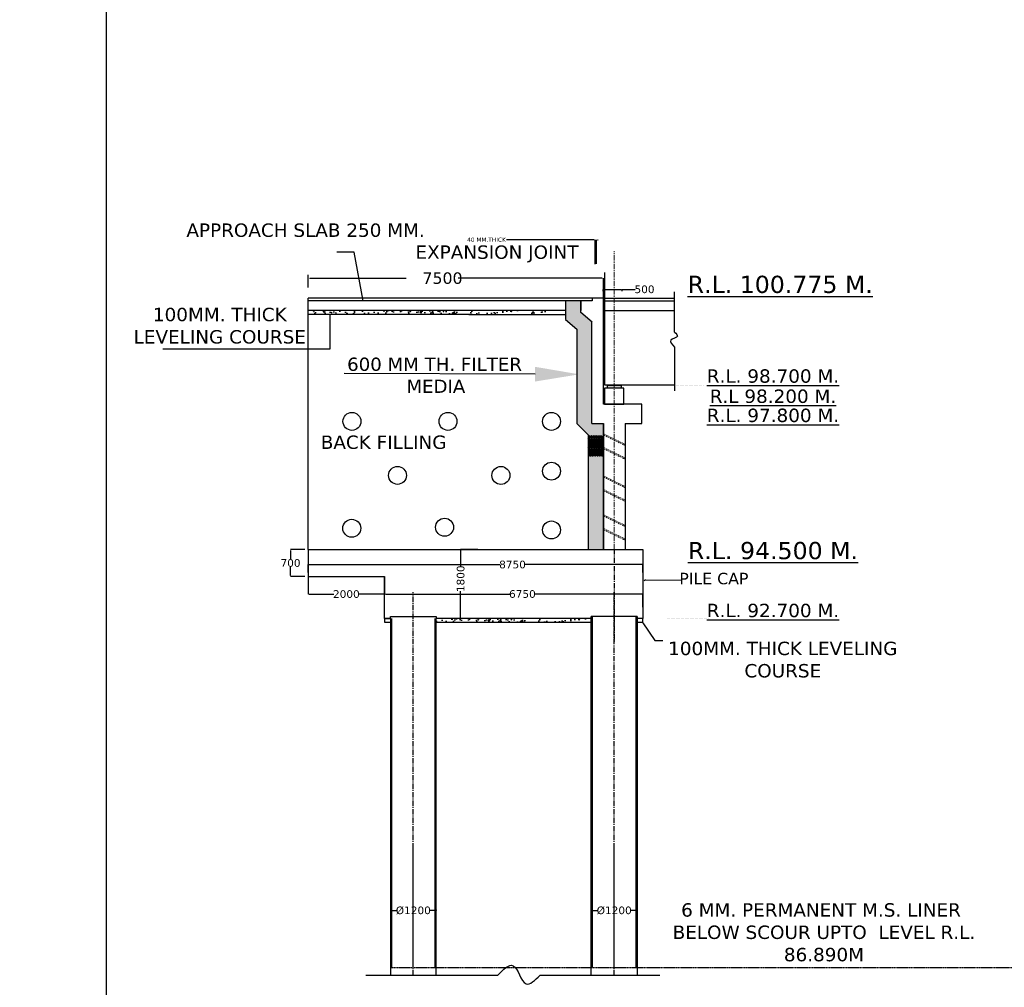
# Model space of a CAD drawing. Header units: metres. Extents: x 3149696 to 156839518, y -5539051 to 9997106.
# Tile 2 of 19: x 145695550 to 146853376, y 1637748 to 2775833. Entities that reach past the tile are written whole.
import ezdxf

# ---------------------------------------------------------------- set-up
doc = ezdxf.new("R2010")
doc.units = ezdxf.units.M
doc.header["$MEASUREMENT"] = 0
for name, pattern in [('ACAD_ISO07W100', [3, 0, -3]), ('BORDER2', [0.875, 0.25, -0.125, 0.25, -0.125, 0, -0.125]), ('CENTER', [2, 1.25, -0.25, 0.25, -0.25]), ('CENTERX2', [4, 2.5, -0.5, 0.5, -0.5])]:
    doc.linetypes.add(name, pattern=pattern)
doc.layers.add('cl', color=1, linetype='Continuous', lineweight=9)
doc.layers.add('DIMENISION', color=4, linetype='Continuous', lineweight=13)
doc.layers.add('TEX', color=6, linetype='Continuous')
doc.layers.add('TEXT', color=7, linetype='Continuous')
doc.styles.add('02', font='romans.shx')
doc.styles.get("Standard").update_dxf_attribs({"font": 'verdana.ttf', "height": 3500})
doc.dimstyles.new('SIDD', dxfattribs={"dimtxt": 180, "dimasz": 180, "dimexe": 50, "dimexo": 100, "dimgap": 75, "dimtad": 1, "dimdec": 0, "dimzin": 0, "dimdsep": 46, "dimtxsty": '02', "dimblk": 'OBLIQUE', "dimcen": 0.09, "dimdle": 50, "dimclrd": 4, "dimclre": 4, "dimclrt": 1, "dimadec": 0, "dimazin": 0, "dimtfac": 1, "dimtdec": 0, "dimtofl": 0, "dimtmove": 0, "dimatfit": 3, "dimldrblk": 'OBLIQUE', "dimfxl": 1, "dimtolj": 1, "dimtzin": 0, "dimlwd": -1, "dimlwe": -1, "dimarcsym": 0})
doc.dimstyles.get("Standard").update_dxf_attribs({"dimtxt": 3000, "dimasz": 1000, "dimexe": 1.76, "dimexo": 0.855, "dimgap": 0.09, "dimtad": 0, "dimtih": 1, "dimtoh": 1, "dimdec": 0, "dimlfac": 0.1, "dimzin": 0, "dimdsep": 46, "dimtxsty": 'Standard', "dimcen": 0.095, "dimclrd": 7, "dimclrt": 256, "dimadec": 0, "dimazin": 0, "dimtfac": 1, "dimtdec": 0, "dimtofl": 0, "dimtmove": 0, "dimatfit": 3, "dimfxl": 0.18, "dimtolj": 1, "dimtzin": 0, "dimarcsym": 0})
pattern_1 = [(0, (-54103328.46, -903682.6), (1406.25, 811.898816), [937.5, -1875]), (120, (-54103328.46, -903682.6), (-1406.25, 811.898816), [937.5, -1875]), (60, (-54103328.46, -903682.6), (3e-13, 1623.797632), [-1875, 937.5])]

# ---------------------------------------------------------------- blocks, each defined once
blk = doc.blocks.new('*D141')
at = {"color": 7, "lineweight": -2, "transparency": 16777216}
for p, q in [((146371178, 2517027), (146267879, 2517027)), ((146374978, 2517027), (146375978, 2517027))]:
    blk.add_line(p, q, dxfattribs=at)
at = {"color": 0, "lineweight": -2, "transparency": 16777216}
for p, q in [((146372178, 2488342), (146372178, 2517029)), ((146373978, 2488744), (146373978, 2517029))]:
    blk.add_line(p, q, dxfattribs=at)
at = {"color": 7, "transparency": 16777216}
for points in [[(146371178, 2517194), (146371178, 2516860), (146372178, 2517027)], [(146374978, 2517194), (146374978, 2516860), (146373978, 2517027)]]:
    blk.add_solid(points, dxfattribs=at)
at = {"layer": 'Defpoints', "color": 0, "transparency": 16777216}
for p in [(146373978, 2517027), (146372178, 2488341), (146373978, 2488743)]:
    blk.add_point(p, dxfattribs=at)
at = {"transparency": 16777216, "insert": (146244484, 2517027), "char_height": 3500, "attachment_point": 5}
blk.add_mtext('\\A1;{\\H1.42857x;40 MM.THICK}', dxfattribs=at)
blk = doc.blocks.new('*D142')
at = {"color": 0, "lineweight": -2, "transparency": 16777216}
for p, q in [((146381648, 2456577), (146381648, 2458665)), ((146404148, 2456577), (146404148, 2458665))]:
    blk.add_line(p, q, dxfattribs=at)
at = {"color": 7, "lineweight": -2, "transparency": 16777216}
for p, q in [((146382648, 2458663), (146403148, 2458663)), ((146404148, 2458663), (146419480, 2458663))]:
    blk.add_line(p, q, dxfattribs=at)
at = {"color": 7, "transparency": 16777216}
for points in [[(146382648, 2458830), (146382648, 2458497), (146381648, 2458663)], [(146403148, 2458830), (146403148, 2458497), (146404148, 2458663)]]:
    blk.add_solid(points, dxfattribs=at)
at = {"layer": 'Defpoints', "color": 0, "transparency": 16777216}
for p in [(146381648, 2458663), (146381648, 2456576), (146404148, 2456576)]:
    blk.add_point(p, dxfattribs=at)
at = {"transparency": 16777216, "insert": (146430311, 2458663), "char_height": 3500, "attachment_point": 5}
blk.add_mtext('\\A1;{\\H2.57143x;500}', dxfattribs=at)
blk = doc.blocks.new('*D143')
at = {"color": 0, "lineweight": -2, "transparency": 16777216}
for p, q in [((146131428, 1728870), (146131428, 1728075)), ((146185428, 1728870), (146185428, 1728075))]:
    blk.add_line(p, q, dxfattribs=at)
at = {"color": 7, "lineweight": -2, "transparency": 16777216}
for p, q in [((146132428, 1728077), (146138573, 1728077)), ((146184428, 1728077), (146178284, 1728077))]:
    blk.add_line(p, q, dxfattribs=at)
at = {"color": 7, "transparency": 16777216}
for points in [[(146132428, 1728243), (146132428, 1727910), (146131428, 1728077)], [(146184428, 1728243), (146184428, 1727910), (146185428, 1728077)]]:
    blk.add_solid(points, dxfattribs=at)
at = {"layer": 'Defpoints', "color": 0, "transparency": 16777216}
for p in [(146131428, 1728871), (146185428, 1728871), (146185428, 1728077)]:
    blk.add_point(p, dxfattribs=at)
at = {"transparency": 16777216, "insert": (146158428, 1728077), "char_height": 3500, "attachment_point": 5}
blk.add_mtext('\\A1;{\\H2.57143x;%%C1200}', dxfattribs=at)
blk = doc.blocks.new('*D144')
at = {"color": 0, "lineweight": -2, "transparency": 16777216}
for p, q in [((146367678, 1728870), (146367678, 1728075)), ((146421678, 1728870), (146421678, 1728075))]:
    blk.add_line(p, q, dxfattribs=at)
at = {"color": 7, "lineweight": -2, "transparency": 16777216}
for p, q in [((146368678, 1728077), (146374823, 1728077)), ((146420678, 1728077), (146414534, 1728077))]:
    blk.add_line(p, q, dxfattribs=at)
at = {"color": 7, "transparency": 16777216}
for points in [[(146368678, 1728243), (146368678, 1727910), (146367678, 1728077)], [(146420678, 1728243), (146420678, 1727910), (146421678, 1728077)]]:
    blk.add_solid(points, dxfattribs=at)
at = {"layer": 'Defpoints', "color": 0, "transparency": 16777216}
for p in [(146367678, 1728871), (146367678, 1728077), (146421678, 1728871)]:
    blk.add_point(p, dxfattribs=at)
at = {"transparency": 16777216, "insert": (146394678, 1728077), "char_height": 3500, "attachment_point": 5}
blk.add_mtext('\\A1;{\\H2.57143x;%%C1200}', dxfattribs=at)
blk = doc.blocks.new('*D147')
at = {"color": 0, "lineweight": -2, "transparency": 16777216}
for p, q in [((146124678, 2096274), (146124678, 2100299)), ((146428428, 2085024), (146428428, 2100299))]:
    blk.add_line(p, q, dxfattribs=at)
at = {"color": 7, "lineweight": -2, "transparency": 16777216}
for p, q in [((146125678, 2100297), (146271761, 2100297)), ((146427428, 2100297), (146301596, 2100297))]:
    blk.add_line(p, q, dxfattribs=at)
at = {"color": 7, "transparency": 16777216}
for points in [[(146125678, 2100464), (146125678, 2100131), (146124678, 2100297)], [(146427428, 2100464), (146427428, 2100131), (146428428, 2100297)]]:
    blk.add_solid(points, dxfattribs=at)
at = {"layer": 'Defpoints', "color": 0, "transparency": 16777216}
for p in [(146124678, 2096273), (146428428, 2100297), (146428428, 2085023)]:
    blk.add_point(p, dxfattribs=at)
at = {"transparency": 16777216, "insert": (146286678, 2100297), "char_height": 3500, "attachment_point": 5}
blk.add_mtext('\\A1;{\\H2.57143x;6750}', dxfattribs=at)
blk = doc.blocks.new('*D145')
at = {"color": 0, "lineweight": -2, "transparency": 16777216}
for p, q in [((146234265, 2152523), (146214088, 2152523)), ((146236453, 2071523), (146214088, 2071523))]:
    blk.add_line(p, q, dxfattribs=at)
at = {"color": 7, "lineweight": -2, "transparency": 16777216}
for p, q in [((146214090, 2151523), (146214090, 2132742)), ((146214090, 2072523), (146214090, 2103759))]:
    blk.add_line(p, q, dxfattribs=at)
at = {"color": 7, "transparency": 16777216}
for points in [[(146213924, 2151523), (146214257, 2151523), (146214090, 2152523)], [(146213924, 2072523), (146214257, 2072523), (146214090, 2071523)]]:
    blk.add_solid(points, dxfattribs=at)
at = {"layer": 'Defpoints', "color": 0, "transparency": 16777216}
for p in [(146234266, 2152523), (146214090, 2071523), (146236453, 2071523)]:
    blk.add_point(p, dxfattribs=at)
at = {"transparency": 16777216, "insert": (146214090, 2118251), "char_height": 3500, "attachment_point": 5, "rotation": 90}
blk.add_mtext('\\A1;{\\H2.57143x;1800}', dxfattribs=at)
blk = doc.blocks.new('_Oblique')
at = {"color": 0, "linetype": 'ByBlock', "lineweight": -2}
blk.add_line((-0.5, -0.5), (0.5, 0.5), dxfattribs=at)
blk = doc.blocks.new('*D140')
at = {"color": 0, "lineweight": -2, "transparency": 16777216}
for p, q in [((146034678, 2125524), (146034678, 2134968)), ((146428428, 2125524), (146428428, 2134968))]:
    blk.add_line(p, q, dxfattribs=at)
at = {"color": 7, "lineweight": -2, "transparency": 16777216}
for p, q in [((146035678, 2134966), (146260108, 2134966)), ((146427428, 2134966), (146290034, 2134966))]:
    blk.add_line(p, q, dxfattribs=at)
at = {"color": 7, "transparency": 16777216}
for points in [[(146035678, 2135132), (146035678, 2134799), (146034678, 2134966)], [(146427428, 2135132), (146427428, 2134799), (146428428, 2134966)]]:
    blk.add_solid(points, dxfattribs=at)
at = {"layer": 'Defpoints', "color": 0, "transparency": 16777216}
for p in [(146428428, 2134966), (146034678, 2125523), (146428428, 2125523)]:
    blk.add_point(p, dxfattribs=at)
at = {"transparency": 16777216, "insert": (146275071, 2134966), "char_height": 3500, "attachment_point": 5}
blk.add_mtext('\\A1;{\\H2.57143x;8750}', dxfattribs=at)
blk = doc.blocks.new('*D148')
at = {"color": 0, "lineweight": -2, "transparency": 16777216}
for p, q in [((146034678, 2121022), (146034678, 2100204)), ((146124678, 2121022), (146124678, 2100204))]:
    blk.add_line(p, q, dxfattribs=at)
at = {"color": 7, "lineweight": -2, "transparency": 16777216}
for p, q in [((146035678, 2100205), (146064833, 2100205)), ((146123678, 2100205), (146094523, 2100205))]:
    blk.add_line(p, q, dxfattribs=at)
at = {"color": 7, "transparency": 16777216}
for points in [[(146035678, 2100372), (146035678, 2100039), (146034678, 2100205)], [(146123678, 2100372), (146123678, 2100039), (146124678, 2100205)]]:
    blk.add_solid(points, dxfattribs=at)
at = {"layer": 'Defpoints', "color": 0, "transparency": 16777216}
for p in [(146034678, 2121023), (146124678, 2121023), (146034678, 2100205)]:
    blk.add_point(p, dxfattribs=at)
at = {"transparency": 16777216, "insert": (146079678, 2100205), "char_height": 3500, "attachment_point": 5}
blk.add_mtext('\\A1;{\\H2.57143x;2000}', dxfattribs=at)
blk = doc.blocks.new('*D146')
at = {"color": 0, "lineweight": -2, "transparency": 16777216}
for p, q in [((146030728, 2152523), (146014044, 2152523)), ((146030728, 2121023), (146014044, 2121023))]:
    blk.add_line(p, q, dxfattribs=at)
at = {"color": 7, "lineweight": -2, "transparency": 16777216}
for p, q in [((146014045, 2151523), (146014045, 2141457)), ((146014045, 2122023), (146014045, 2132089))]:
    blk.add_line(p, q, dxfattribs=at)
at = {"color": 7, "transparency": 16777216}
for points in [[(146013879, 2151523), (146014212, 2151523), (146014045, 2152523)], [(146013879, 2122023), (146014212, 2122023), (146014045, 2121023)]]:
    blk.add_solid(points, dxfattribs=at)
at = {"layer": 'Defpoints', "color": 0, "transparency": 16777216}
for p in [(146030729, 2152523), (146014045, 2121023), (146030729, 2121023)]:
    blk.add_point(p, dxfattribs=at)
at = {"transparency": 16777216, "insert": (146014045, 2136773), "char_height": 3500, "attachment_point": 5}
blk.add_mtext('\\A1;{\\H2.57143x;700}', dxfattribs=at)

msp = doc.modelspace()

# ---------------------------------------------------------------- hatches: boundary and pattern name
h = msp.add_hatch()
h.set_pattern_fill('AR-CONC', scale=1800, style=0)
h.set_pattern_definition([(50, (40937708, -15999522), (12910.6833, -1129.5384), [1350, -14850]), (355, (40937708, -15999522), (-2497.524, 13539.4584), [1080, -11880]), (100.4514, (40938784, -15999616), (10413.1689, 12409.9118), [1147.3234, -12620.558]), (46.1842, (40937708, -15995922), (19210.3389, -2979.3423), [2025, -22275]), (96.6356, (40939309, -15996170), (16823.9287, 17534.1217), [1720.9852, -18930.834]), (351.1842, (40937708, -15995922), (16823.915, 17534.135), [1620, -17820]), (21, (40939508, -15996822), (10744.3269, -7247.14), [1350, -14850]), (326, (40939508, -15996822), (4379.676, 13052.7008), [1080, -11880]), (71.4514, (40940403, -15997426), (15124.0073, 5805.549), [1147.3234, -12620.558]), (37.5, (40937708, -15999522), (218.8774, 5992.08937), [0, -11736, 0, -12060, 0, -11925]), (7.5, (40937708, -15999522), (4735.25167, 7099.4108), [0, -6876, 0, -11466, 0, -4545]), (327.5, (40933694, -15999522), (9608.80385, -405.9877), [0, -4500, 0, -14040, 0, -18630]), (317.5, (40931894, -15999522), (10497.35105, 1801.8897), [0, -5850, 0, -9324, 0, -13230])])
h.paths.add_polyline_path([(146313678.4, 2430173), (146313678.4, 2433773), (146223678.4, 2433773), (146223678.4, 2430173)])
edge = h.paths.add_edge_path()
edge.add_line((146038844.8, 2433773), (146038844.8, 2430173))
edge.add_line((146038844.8, 2430173), (146212428.4, 2430173))
edge.add_line((146212428.4, 2430173), (146212428.4, 2433773))
edge.add_line((146212428.4, 2433773), (146093178.4, 2433773))
msp.add_hatch(color=7).paths.add_polyline_path([(146386578.4, 2342513), (146386578.4, 2346023), (146402778.4, 2346023), (146402778.4, 2342513)])
h = msp.add_hatch()
h.set_pattern_fill('AR-CONC', scale=1800, style=0)
h.set_pattern_definition([(50, (41017626, -16362105), (12910.6833, -1129.5384), [1350, -14850]), (355, (41017626, -16362105), (-2497.524, 13539.4584), [1080, -11880]), (100.4514, (41018701, -16362199), (10413.1689, 12409.9118), [1147.3234, -12620.558]), (46.1842, (41017626, -16358505), (19210.3389, -2979.3423), [2025, -22275]), (96.6356, (41019226, -16358753), (16823.9287, 17534.1217), [1720.9852, -18930.834]), (351.1842, (41017626, -16358505), (16823.915, 17534.135), [1620, -17820]), (21, (41019426, -16359405), (10744.3269, -7247.14), [1350, -14850]), (326, (41019426, -16359405), (4379.676, 13052.7008), [1080, -11880]), (71.4514, (41020321, -16360009), (15124.0073, 5805.549), [1147.3234, -12620.558]), (37.5, (41017625.5, -16362105), (218.8774, 5992.08937), [0, -11736, 0, -12060, 0, -11925]), (7.5, (41017625.5, -16362105), (4735.25167, 7099.4108), [0, -6876, 0, -11466, 0, -4545]), (327.5, (41013611.5, -16362105), (9608.80385, -405.9877), [0, -4500, 0, -14040, 0, -18630]), (317.5, (41011811.5, -16362105), (10497.35105, 1801.8897), [0, -5850, 0, -9324, 0, -13230])])
h.paths.add_polyline_path([(146367678.4, 2067590), (146367678.4, 2071190), (146303596.2, 2071190), (146303596.2, 2067590)])
h.paths.add_polyline_path([(146185428.4, 2071190), (146185428.4, 2067590), (146292346.2, 2067590), (146292346.2, 2071190)])
at = {"layer": 'TEX'}
h = msp.add_hatch(dxfattribs=at)
h.set_pattern_fill('HONEY', scale=7500)
h.set_pattern_definition(pattern_1)
h.paths.add_polyline_path([(146381953.9, 2287523), (146363953.9, 2287523), (146363953.9, 2152523), (146381953.9, 2152523)])
h.paths.add_polyline_path([(146381953.9, 2301023), (146368453.9, 2301023), (146368453.9, 2411817.6), (146350747.2, 2411817.6), (146350747.2, 2301023), (146363953.9, 2287523), (146381953.9, 2287523)])
h.paths.add_polyline_path([(146355247.2, 2431487), (146355247.2, 2444975.2), (146337247.2, 2444975.2), (146337247.2, 2423045.8), (146350747.2, 2411817.6), (146368453.9, 2411817.6), (146368453.9, 2420502.7)])
h.paths.add_polyline_path([(146225403.1, 2262382.4), (146388789.5, 2262382.4), (146388789.5, 2286895.9), (146225403.1, 2286895.9)], flags=9)
h = msp.add_hatch(dxfattribs=at)
h.set_pattern_fill('HONEY', scale=7500)
h.set_pattern_definition(pattern_1)
h.paths.add_polyline_path([(146381953.9, 2286668.9), (146363953.9, 2286668.9), (146363953.9, 2262548.1), (146381953.9, 2262548.1)])

# ---------------------------------------------------------------- linework, layer by layer
at = {"color": 7}
for p, q in [((146383447.9, 2448398), (146383447.9, 2478501.3)), ((146034678.4, 2460992.5), (146034678.4, 2475823.9)), ((146036729.7, 2471760.7), (146149981.8, 2471760.7)), ((146380453.9, 2471760.7), (146211111.9, 2471760.7)), ((146381953.9, 2456932), (146381953.9, 2471763.4)), ((146465679.6, 2408400.4), (146465679.6, 2455776.9)), ((146368747.2, 2448398), (146034678.4, 2448398)), ((146034678.4, 2445023), (146034678.4, 2448398)), ((146034678.4, 2152523), (146034678.4, 2445023)), ((146368747.2, 2445023), (146034678.4, 2445023)), ((146382247.2, 2448398), (146368747.2, 2448398)), ((146381953.9, 2323523), (146381953.9, 2445023)), ((146383447.9, 2433773), (146383447.9, 2448398)), ((146383447.9, 2448398), (146465679.6, 2448398)), ((146383447.9, 2445023), (146465679.6, 2445023)), ((146227707.5, 2433773), (146034678.4, 2433773)), ((146337247.2, 2433773), (146223678.4, 2433773)), ((146383447.9, 2346023), (146383447.9, 2433773)), ((146383447.9, 2433773), (146465679.6, 2433773)), ((146227707.5, 2429273), (146034678.4, 2429273)), ((146223678.4, 2429273), (146337247.2, 2429273)), ((146465679.6, 2390684.3), (146465679.6, 2339113.1)), ((146465679.6, 2390684.3), (146465679.6, 2389982.9)), ((146435027.5, 2346023), (146383447.9, 2346023)), ((146386578.4, 2346023), (146402778.4, 2346023)), ((146386578.4, 2342513), (146386578.4, 2346023)), ((146402778.4, 2342513), (146386578.4, 2342513)), ((146402778.4, 2346023), (146402778.4, 2342513)), ((146443127.5, 2346023), (146403697.9, 2346023)), ((146465679.6, 2346023), (146443127.5, 2346023)), ((146426953.9, 2323523), (146381953.9, 2323523)), ((146426953.9, 2301023), (146426953.9, 2323523)), ((146368453.9, 2301023), (146381953.9, 2301023)), ((146407402.9, 2301023), (146426953.9, 2301023)), ((146034678.4, 2152523), (146428428.4, 2152523)), ((146428428.4, 2152523), (146428428.4, 2071523)), ((146124678.4, 2071523), (146124678.4, 2121023)), ((146131428.4, 2071523), (146131428.4, 2073773)), ((146131428.4, 2073773), (146185428.4, 2073773)), ((146185428.4, 2073773), (146185428.4, 2071523)), ((146367678.4, 1661175.2), (146367678.4, 2073773)), ((146421678.4, 2073773), (146367678.4, 2073773)), ((146369178.4, 1661175.2), (146369178.4, 2073773)), ((146420178.4, 2073773), (146420178.4, 1661175.2)), ((146421678.4, 2073773), (146421678.4, 1661175.2)), ((146421678.4, 2071523), (146421678.4, 2073773)), ((146131428.4, 2071523), (146124678.4, 2071523)), ((146124678.4, 2071523), (146131428.4, 2071523)), ((146124678.4, 2071523), (146124678.4, 2067023)), ((146124678.4, 2067023), (146131428.4, 2067023)), ((146131428.4, 2071523), (146131428.4, 1661175.2)), ((146132928.4, 2071523), (146132928.4, 1661175.2)), ((146183928.4, 1661175.2), (146183928.4, 2071523)), ((146367678.4, 2071523), (146185428.4, 2071523)), ((146185428.4, 1661175.2), (146185428.4, 2071523)), ((146185428.4, 2067023), (146367678.4, 2067023)), ((146428428.4, 2071523), (146421678.4, 2071523)), ((146421678.4, 2067023), (146428428.4, 2067023)), ((146428428.4, 2067023), (146428428.4, 2071523)), ((146131428.4, 1801922), (146131428.4, 1652060.3)), ((146185428.4, 1652060.3), (146185428.4, 1801922)), ((146367678.4, 1652060.3), (146367678.4, 1801922)), ((146421678.4, 1801922), (146421678.4, 1652060.3))]:
    msp.add_line(p, q, dxfattribs=at)
at = {"color": 7, "linetype": 'ACAD_ISO07W100', "lineweight": -2, "ltscale": 500}
for p, q in [((146499122, 2346023), (146465679.6, 2346023)), ((146504950.2, 2071523), (146456210.1, 2071523))]:
    msp.add_line(p, q, dxfattribs=at)
for p, q in [((146034678.4, 2152523), (146034678.4, 2125523)), ((146034678.4, 2125523), (146034678.4, 2121023)), ((146034678.4, 2121023), (146124678.4, 2121023)), ((146102545.9, 1652060.3), (146257741.9, 1652060.3)), ((146307426, 1652060.3), (146448457.2, 1652060.3))]:
    msp.add_line(p, q)
at = {"color": 7, "linetype": 'CENTER', "ltscale": 5000}
for p, q in [((146394678.4, 2153246.1), (146394678.4, 2044111.4)), ((146158428.4, 1661175.2), (146158428.4, 2102642.1)), ((146394678.4, 1661175.2), (146394678.4, 2102642.1)), ((146158428.4, 1652060.3), (146158428.4, 1801922)), ((146394678.4, 1652060.3), (146394678.4, 1801922))]:
    msp.add_line(p, q, dxfattribs=at)
at = {"color": 1, "linetype": 'CENTERX2', "ltscale": 500}
msp.add_line((146131428.4, 1661175.2), (146981815.1, 1661175.2), dxfattribs=at)
at = {"color": 7}
msp.add_lwpolyline([(146405928.4, 2342513), (146383428.4, 2342513), (146383428.4, 2323523), (146405928.4, 2323523)], close=True, dxfattribs=at)
msp.add_spline([(146465679.6, 2408400.4), (146468980.1, 2403504.5), (146461105, 2398993.8), (146465679.6, 2390684.3)], degree=3, dxfattribs=at)
msp.add_spline([(146257741.9, 1652060.3), (146275674.2, 1663200.4), (146290956.3, 1641761), (146307426, 1652060.3)], degree=3)
for points in [[(146036729.7, 2472010.7), (146036729.7, 2471510.7), (146035229.7, 2471760.7)], [(146380453.9, 2472010.7), (146380453.9, 2471510.7), (146381953.9, 2471760.7)]]:
    msp.add_solid(points, dxfattribs=at)
at = {"layer": 'cl', "color": 7, "linetype": 'CENTER', "lineweight": 18, "ltscale": 5000}
msp.add_line((146394678.4, 2152523), (146394678.4, 2503521.9), dxfattribs=at)
at = {"layer": 'cl', "color": 7, "linetype": 'BORDER2', "lineweight": 18, "ltscale": 6000}
for p, q in [((146407402.9, 2276346.1), (146381953.9, 2288852.7)), ((146407402.9, 2274972), (146381953.9, 2287478.6)), ((146407402.9, 2260293.5), (146381953.9, 2272800.1)), ((146407402.9, 2258919.4), (146381953.9, 2271426)), ((146407402.9, 2226773), (146381953.9, 2239279.7)), ((146407402.9, 2225398.9), (146381953.9, 2237905.5)), ((146407402.9, 2210720.4), (146381953.9, 2223227.1)), ((146407402.9, 2209346.3), (146381953.9, 2221852.9)), ((146407402.9, 2181041), (146381953.9, 2193547.7)), ((146407402.9, 2179666.9), (146381953.9, 2192173.5)), ((146407402.9, 2164988.4), (146381953.9, 2177495.1)), ((146407402.9, 2163614.3), (146381953.9, 2176120.9))]:
    msp.add_line(p, q, dxfattribs=at)
at = {"layer": 'TEX', "color": 3}
for p, q in [((146381953.9, 2445023), (146381953.9, 2456577.6)), ((146368747.2, 2445023), (146355247.2, 2445023)), ((146355247.2, 2445023), (146355247.2, 2433773)), ((146368747.2, 2448398), (146368747.2, 2445023)), ((146368747.2, 2420258.8), (146355261.4, 2431475.2)), ((146407402.9, 2301023), (146407402.9, 2152523)), ((146407402.9, 2301023), (146407402.9, 2152523)), ((146407402.9, 2301023), (146407402.9, 2152523))]:
    msp.add_line(p, q, dxfattribs=at)
at = {"layer": 'TEX', "color": 1}
msp.add_line((146060256.7, 2388438.5), (145863986, 2388438.5), dxfattribs=at)
msp.add_lwpolyline([(152335228, 251640.5), (145797646, 251640.5), (145797646, 3853393.5), (152335228, 3853393.5)], close=True, dxfattribs=at)
at = {"layer": 'TEX', "color": 3}
for points in [[(146355247.2, 2431475.2), (146355247.2, 2444975.2), (146337247.2, 2444975.2), (146337247.2, 2423045.8), (146350747.2, 2411817.6), (146350747.2, 2301023), (146363953.9, 2287523), (146363953.9, 2152523), (146381953.9, 2152523), (146381953.9, 2301023), (146381953.9, 2152523)], [(146368453.9, 2301023), (146368453.9, 2420258.8)]]:
    msp.add_lwpolyline(points, dxfattribs=at)
at = {"layer": 'TEX', "ltscale": 20}
msp.add_lwpolyline([(146301601.3, 2358891.1), (146077234.4, 2359689.1)], dxfattribs=at)
at = {"layer": 'TEX', "color": 3}
for centre, radius in [((149071440, 2229027.5), 7768078.3), ((146086257.5, 2303405.9), 10562.2), ((146199193.6, 2303405.9), 10562.2), ((146320906.3, 2303405.9), 10562.2), ((146139817.3, 2239884.6), 10562.2), ((146261396.8, 2239775.1), 10562.2), ((146320906.3, 2244842.1), 10562.2), ((146195135.8, 2178884.9), 10562.2), ((146086072.3, 2177651.1), 10562.2), ((146320906.3, 2175665.1), 10562.2)]:
    msp.add_circle(centre, radius, dxfattribs=at)
at = {"layer": 'TEX', "ltscale": 20}
msp.add_solid([(146301632, 2367535.3), (146353466.3, 2358706.6), (146301570.5, 2350247)], dxfattribs=at)

# ---------------------------------------------------------------- texts
at = {"color": 7}
for s, height, p in [('BACK FILLING', 15750, (146049586, 2271011.8)), (' PILE CAP ', 13500, (146465322.1, 2111774.5))]:
    msp.add_text(s, height=height, dxfattribs=at).set_placement(p)
for s, insert, char_height, width, attachment_point in [('APPROACH SLAB 250 MM.', (146031758.5, 2528134.7), 15750, 277799.585, 5), ('\\P{\\fVerdana|b0|i0|c0|p34;EXPANSION JOINT}', (146256784.8, 2513408.6), 15750, 277799.585, 5), ('{\\LR.L. 100.775 M.}', (146589869.8, 2474683.7), 20250, 1086822.271, 2), ('100MM. THICK LEVELING COURSE', (145930825, 2415821.8), 15750, 241517.775, 5), ('{\\LR.L. 98.700 M.}', (146581339.6, 2356570.2), 15750, 277799.585, 5), ('{\\LR.L 98.200 M.}', (146581339.6, 2332825.2), 15750, 277799.585, 5), ('{\\LR.L. 97.800 M.}', (146581339.6, 2310325.2), 15750, 277799.585, 5), ('{\\LR.L. 94.500 M.}', (146581339.6, 2161578.1), 20250, 1086822.271, 2), ('{\\LR.L. 92.700 M.}', (146581339.6, 2080825.2), 15750, 277799.585, 5), ('100MM. THICK LEVELING COURSE', (146592883.7, 2023070.6), 15750, 277799.585, 5), ('6 MM. PERMANENT M.S. LINER  BELOW SCOUR UPTO  LEVEL R.L. 86.890M', (146641261.2, 1702352.1), 15750, 393531.304, 5)]:
    msp.add_mtext(s, dxfattribs=dict(at, insert=insert, char_height=char_height, width=width, attachment_point=attachment_point))
at = {"insert": (146192749.2, 2471760.7), "char_height": 5250, "width": 33225.528, "attachment_point": 5}
msp.add_mtext('\\A1;{\\H2.57143x;7500}', dxfattribs=at)
at = {"layer": 'TEXT'}
for s, height, p in [('600 MM TH. FILTER', 15559.596, (146080604.1, 2362813.2)), ('MEDIA', 15559.6, (146150272.2, 2336880.5))]:
    msp.add_text(s, height=height, dxfattribs=at).set_placement(p)

# ---------------------------------------------------------------- dimensions: what is measured, and where the dimension line sits
dim = msp.add_linear_dim(base=(146373978.4, 2517027.1), p1=(146372178.4, 2488341.1), p2=(146373978.4, 2488742.7), angle=180, text='{\\H1.42857x;40 MM.THICK}', dimstyle='Standard', override={"dimtxt": 2000})
dim.commit()
dim.dimension.update_dxf_attribs({"geometry": '*D141', "text_midpoint": (146244484.1, 2517027.1), "dimtype": 160})
at = {"color": 7}
dim = msp.add_linear_dim(base=(146381647.9, 2458663.4), p1=(146404147.9, 2456575.9), p2=(146381647.9, 2456575.9), angle=180, text='{\\H2.57143x;500}', dimstyle='Standard', dxfattribs=at)
dim.commit()
dim.dimension.update_dxf_attribs({"geometry": '*D142', "text_midpoint": (146430311.2, 2458663.4), "dimtype": 160})
for base, p1, p2, angle, text, picture, middle in [((146014045.3, 2121023), (146030729, 2152523), (146030729, 2121023), 90, '{\\H2.57143x;700}', '*D146', (146014045.3, 2136773)), ((146367678.4, 1728076.7), (146421678.4, 1728871), (146367678.4, 1728871), 180, '{\\H2.57143x;%%C1200}', '*D144', (146394678.4, 1728076.7))]:
    dim = msp.add_linear_dim(base=base, p1=p1, p2=p2, angle=angle, text=text, dimstyle='Standard', dxfattribs=at)
    dim.commit()
    dim.dimension.update_dxf_attribs({"geometry": picture, "text_midpoint": middle})
dim = msp.add_linear_dim(base=(146214090.2, 2071523), p1=(146234265.6, 2152523), p2=(146236453.4, 2071523), angle=90, text='{\\H2.57143x;1800}', dimstyle='Standard', dxfattribs=at)
dim.commit()
dim.dimension.update_dxf_attribs({"geometry": '*D145', "text_midpoint": (146214090.2, 2118250.6), "dimtype": 160, "text_rotation": 90})
for base, p1, p2, text, picture, middle in [((146428428.4, 2134965.8), (146034678.4, 2125523), (146428428.4, 2125523), '{\\H2.57143x;8750}', '*D140', (146275070.8, 2134965.8)), ((146428428.4, 2100297.4), (146124678.4, 2096273), (146428428.4, 2085023), '{\\H2.57143x;6750}', '*D147', (146286678.4, 2100297.4))]:
    dim = msp.add_linear_dim(base=base, p1=p1, p2=p2, text=text, dimstyle='Standard', dxfattribs=at)
    dim.commit()
    dim.dimension.update_dxf_attribs({"geometry": picture, "text_midpoint": middle, "dimtype": 160})
for base, p1, p2, text, picture, middle in [((146034678.4, 2100205.4), (146124678.4, 2121023), (146034678.4, 2121023), '{\\H2.57143x;2000}', '*D148', (146079678.4, 2100205.4)), ((146185428.4, 1728076.7), (146131428.4, 1728871), (146185428.4, 1728871), '{\\H2.57143x;%%C1200}', '*D143', (146158428.4, 1728076.7))]:
    dim = msp.add_linear_dim(base=base, p1=p1, p2=p2, text=text, dimstyle='Standard', dxfattribs=at)
    dim.commit()
    dim.dimension.update_dxf_attribs({"geometry": picture, "text_midpoint": middle})

# ---------------------------------------------------------------- leaders
at = {"color": 210}
msp.add_leader([(146099384.1, 2445023), (146088979.4, 2502294.3), (146068400.8, 2502294.3)], dimstyle='Standard', override={"dimasz": 2000, "dimgap": 0.09, "dimtad": 0}, dxfattribs=at)
at = {"color": 7}
for points in [[(146060256.7, 2428203.7), (146060256.7, 2388438.5), (146037958.8, 2388438.5)], [(146428199.1, 2066441.3), (146442423, 2045775.7), (146451969.1, 2045775.7)]]:
    msp.add_leader(points, dimstyle='Standard', override={"dimgap": 0.09, "dimtad": 0}, dxfattribs=at)
at = {"layer": 'DIMENISION', "color": 7}
msp.add_leader([(146430630.7, 2116662.8), (146472868.7, 2116663.6)], dimstyle='SIDD', override={"dimtxt": 220, "dimasz": 1500, "dimtad": 0, "dimclrd": 7}, dxfattribs=at)

doc.saveas('drawing.dxf')
